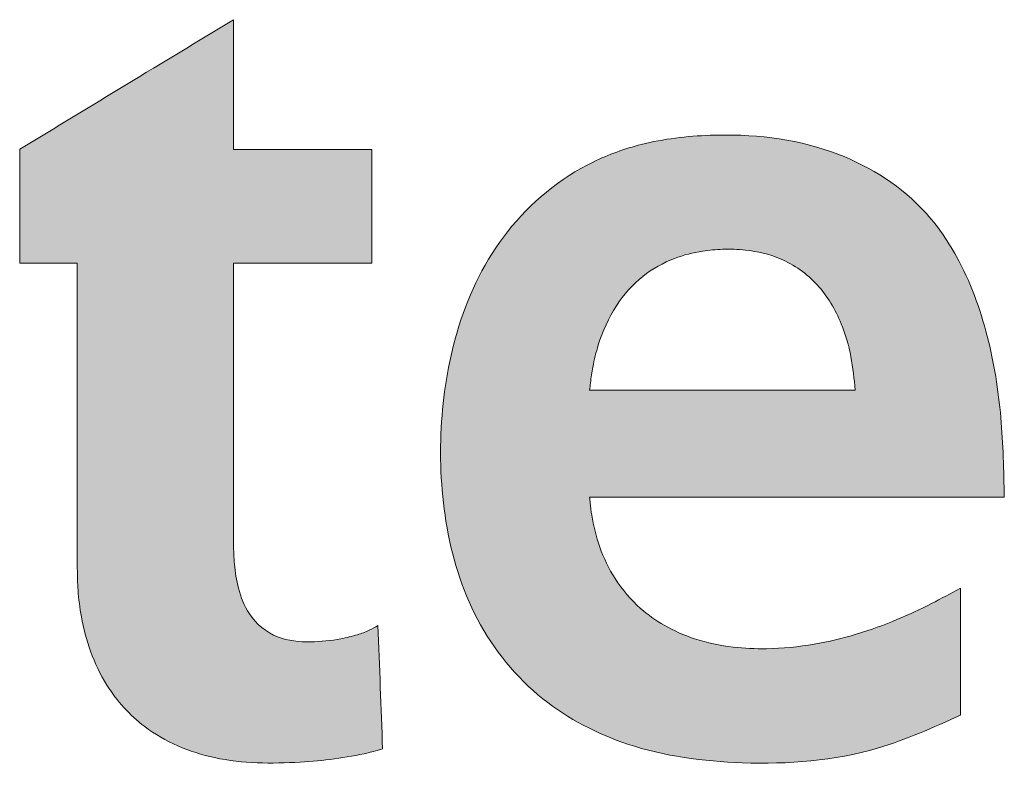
# Model space of a CAD drawing. Header units: millimetres. Extents: x 15 to 592, y 5 to 415.
# Tile 7 of 12: x 434 to 445, y 19 to 27. Entities that reach past the tile are written whole.
import ezdxf

# ---------------------------------------------------------------- set-up
doc = ezdxf.new("R2010")
doc.units = ezdxf.units.MM

# ---------------------------------------------------------------- blocks, each defined once
blk = doc.blocks.new('LOGO_sombreado')
at = {"linetype": 'Continuous'}
h = blk.add_hatch(color=7, dxfattribs=at)
edge = h.paths.add_edge_path(flags=0)
edge.add_line((30.337, 13.518), (30.337, 12.286))
edge.add_line((30.337, 12.286), (30.959, 12.286))
edge.add_line((30.959, 12.286), (30.959, 8.991))
edge.add_spline(control_points=[(30.959, 8.991), (30.96, 8.912), (30.964, 8.737), (31.002, 8.435), (31.093, 8.085), (31.294, 7.662), (31.714, 7.197), (32.466, 6.883), (33.306, 6.88), (33.914, 6.949), (34.205, 7.027), (34.256, 7.041)], knot_values=[1, 1, 1, 1, 1.051786, 1.114942, 1.199039, 1.287641, 1.419841, 1.600257, 1.8029, 1.96483, 2, 2, 2, 2], weights=[1, 1, 1, 1, 1, 1, 1, 1, 1, 1, 1, 1], degree=3, periodic=0)
edge.add_line((34.256, 7.041), (34.206, 8.375))
edge.add_spline(control_points=[(34.206, 8.375), (34.175, 8.357), (34.105, 8.316), (33.97, 8.268), (33.759, 8.217), (33.47, 8.188), (33.1, 8.217), (32.808, 8.46), (32.694, 8.764), (32.652, 9.022), (32.648, 9.183), (32.646, 9.255)], knot_values=[3, 3, 3, 3, 3.046639, 3.106422, 3.186605, 3.329255, 3.487089, 3.658935, 3.789624, 3.905168, 4, 4, 4, 4], weights=[1, 1, 1, 1, 1, 1, 1, 1, 1, 1, 1, 1], degree=3, periodic=0)
edge.add_line((32.646, 9.255), (32.646, 12.286))
edge.add_line((32.646, 12.286), (34.141, 12.286))
edge.add_line((34.141, 12.286), (34.141, 13.516))
edge.add_line((34.141, 13.516), (32.646, 13.516))
edge.add_line((32.646, 13.516), (32.646, 14.917))
edge.add_line((32.646, 14.917), (30.337, 13.518))
h = blk.add_hatch(color=7, dxfattribs=at)
edge = h.paths.add_edge_path(flags=0)
edge.add_spline(control_points=[(40.97, 9.759), (40.964, 10.047), (40.951, 10.631), (40.811, 11.515), (40.53, 12.294), (40.001, 13.041), (39.073, 13.598), (37.982, 13.711), (37.108, 13.609), (36.32, 13.326), (35.544, 12.69), (35.039, 11.652), (34.857, 10.569), (34.896, 9.483), (35.214, 8.409), (35.921, 7.539), (36.954, 7.007), (38.209, 6.843), (39.459, 6.936), (40.201, 7.273), (40.495, 7.406)], knot_values=[2, 2, 2, 2, 2.046636, 2.094673, 2.144469, 2.179489, 2.241297, 2.312824, 2.353394, 2.38323, 2.447727, 2.509726, 2.566319, 2.624545, 2.684606, 2.744772, 2.800798, 2.868547, 2.948019, 3, 3, 3, 3], weights=[1, 1, 1, 1, 1, 1, 1, 1, 1, 1, 1, 1, 1, 1, 1, 1, 1, 1, 1, 1, 1], degree=3, periodic=0)
edge.add_line((40.495, 7.406), (40.495, 8.777))
edge.add_spline(control_points=[(40.495, 8.777), (40.391, 8.721), (40.17, 8.6), (39.798, 8.427), (39.377, 8.273), (38.903, 8.159), (38.455, 8.115), (38.019, 8.132), (37.642, 8.212), (37.304, 8.36), (37.005, 8.573), (36.76, 8.859), (36.592, 9.21), (36.523, 9.494), (36.499, 9.675), (36.494, 9.74), (36.492, 9.759)], knot_values=[0, 0, 0, 0, 0.070474, 0.150335, 0.244816, 0.33762, 0.440531, 0.512328, 0.597394, 0.66882, 0.731042, 0.815182, 0.890714, 0.961299, 0.988276, 1, 1, 1, 1], weights=[1, 1, 1, 1, 1, 1, 1, 1, 1, 1, 1, 1, 1, 1, 1, 1, 1], degree=3, periodic=0)
edge.add_line((36.492, 9.759), (40.97, 9.759))
edge = h.paths.add_edge_path(flags=0)
edge.add_spline(control_points=[(36.492, 10.916), (36.495, 10.942), (36.503, 11.026), (36.528, 11.19), (36.598, 11.477), (36.754, 11.829), (37.044, 12.156), (37.378, 12.344), (37.679, 12.42), (37.938, 12.442), (38.222, 12.434), (38.592, 12.348), (38.978, 12.076), (39.209, 11.677), (39.324, 11.282), (39.348, 11.037), (39.36, 10.916)], knot_values=[0, 0, 0, 0, 0.017075, 0.053986, 0.106701, 0.206715, 0.298238, 0.38232, 0.449502, 0.495974, 0.549057, 0.631866, 0.736734, 0.842394, 0.921775, 1, 1, 1, 1], weights=[1, 1, 1, 1, 1, 1, 1, 1, 1, 1, 1, 1, 1, 1, 1, 1, 1], degree=3, periodic=0)
edge.add_line((39.36, 10.916), (36.492, 10.916))
at = {"color": 8, "linetype": 'Continuous', "lineweight": 0}
for points in [[(32.646, 14.917), (31.876, 14.451), (31.107, 13.984), (30.337, 13.518)], [(32.646, 13.516), (32.646, 13.983), (32.646, 14.45), (32.646, 14.917)], [(30.337, 13.518), (30.337, 13.107), (30.337, 12.697), (30.337, 12.286)], [(34.141, 13.516), (33.643, 13.516), (33.145, 13.516), (32.646, 13.516)], [(34.141, 12.286), (34.141, 12.696), (34.141, 13.106), (34.141, 13.516)], [(30.337, 12.286), (30.544, 12.286), (30.751, 12.286), (30.959, 12.286)], [(30.959, 12.286), (30.959, 11.188), (30.959, 10.089), (30.959, 8.991)], [(32.646, 9.255), (32.646, 10.266), (32.646, 11.276), (32.646, 12.286)], [(32.646, 12.286), (33.145, 12.286), (33.643, 12.286), (34.141, 12.286)], [(39.36, 10.916), (38.404, 10.916), (37.448, 10.916), (36.492, 10.916)], [(36.492, 9.759), (37.985, 9.759), (39.477, 9.759), (40.97, 9.759)], [(40.495, 7.406), (40.495, 7.863), (40.495, 8.32), (40.495, 8.777)], [(34.256, 7.041), (34.24, 7.486), (34.223, 7.93), (34.206, 8.375)]]:
    blk.add_open_spline(points, degree=3, dxfattribs=at)
for points, knots in [([(40.97, 9.759), (40.964, 10.047), (40.951, 10.631), (40.811, 11.515), (40.53, 12.294), (40.001, 13.041), (39.073, 13.598), (37.982, 13.711), (37.108, 13.609), (36.32, 13.326), (35.544, 12.69), (35.039, 11.652), (34.857, 10.569), (34.896, 9.483), (35.214, 8.409), (35.921, 7.539), (36.954, 7.007), (38.209, 6.843), (39.459, 6.936), (40.201, 7.273), (40.495, 7.406)], [2, 2, 2, 2, 2.046636, 2.094673, 2.144469, 2.179489, 2.241297, 2.312824, 2.353394, 2.38323, 2.447727, 2.509726, 2.566319, 2.624545, 2.684606, 2.744772, 2.800798, 2.868547, 2.948019, 3, 3, 3, 3]), ([(36.492, 10.916), (36.495, 10.942), (36.503, 11.026), (36.528, 11.19), (36.598, 11.477), (36.754, 11.829), (37.044, 12.156), (37.378, 12.344), (37.679, 12.42), (37.938, 12.442), (38.222, 12.434), (38.592, 12.348), (38.978, 12.076), (39.209, 11.677), (39.324, 11.282), (39.348, 11.037), (39.36, 10.916)], [0, 0, 0, 0, 0.017075, 0.053986, 0.106701, 0.206715, 0.298238, 0.38232, 0.449502, 0.495974, 0.549057, 0.631866, 0.736734, 0.842394, 0.921775, 1, 1, 1, 1]), ([(40.495, 8.777), (40.391, 8.721), (40.17, 8.6), (39.798, 8.427), (39.377, 8.273), (38.903, 8.159), (38.455, 8.115), (38.019, 8.132), (37.642, 8.212), (37.304, 8.36), (37.005, 8.573), (36.76, 8.859), (36.592, 9.21), (36.523, 9.494), (36.499, 9.675), (36.494, 9.74), (36.492, 9.759)], [0, 0, 0, 0, 0.070474, 0.150335, 0.244816, 0.33762, 0.440531, 0.512328, 0.597394, 0.66882, 0.731042, 0.815182, 0.890714, 0.961299, 0.988276, 1, 1, 1, 1]), ([(34.206, 8.375), (34.175, 8.357), (34.105, 8.316), (33.97, 8.268), (33.759, 8.217), (33.47, 8.188), (33.1, 8.217), (32.808, 8.46), (32.694, 8.764), (32.652, 9.022), (32.648, 9.183), (32.646, 9.255)], [3, 3, 3, 3, 3.046639, 3.106422, 3.186605, 3.329255, 3.487089, 3.658935, 3.789624, 3.905168, 4, 4, 4, 4]), ([(30.959, 8.991), (30.96, 8.912), (30.964, 8.737), (31.002, 8.435), (31.093, 8.085), (31.294, 7.662), (31.714, 7.197), (32.466, 6.883), (33.306, 6.88), (33.914, 6.949), (34.205, 7.027), (34.256, 7.041)], [1, 1, 1, 1, 1.051786, 1.114942, 1.199039, 1.287641, 1.419841, 1.600257, 1.8029, 1.96483, 2, 2, 2, 2])]:
    blk.add_open_spline(points, degree=3, knots=knots, dxfattribs=at)

msp = doc.modelspace()

# ---------------------------------------------------------------- block references
at = {"color": 7, "linetype": 'Continuous'}
msp.add_blockref('LOGO_sombreado', (404.00963, 12.29796), dxfattribs=at)

doc.saveas('drawing.dxf')
